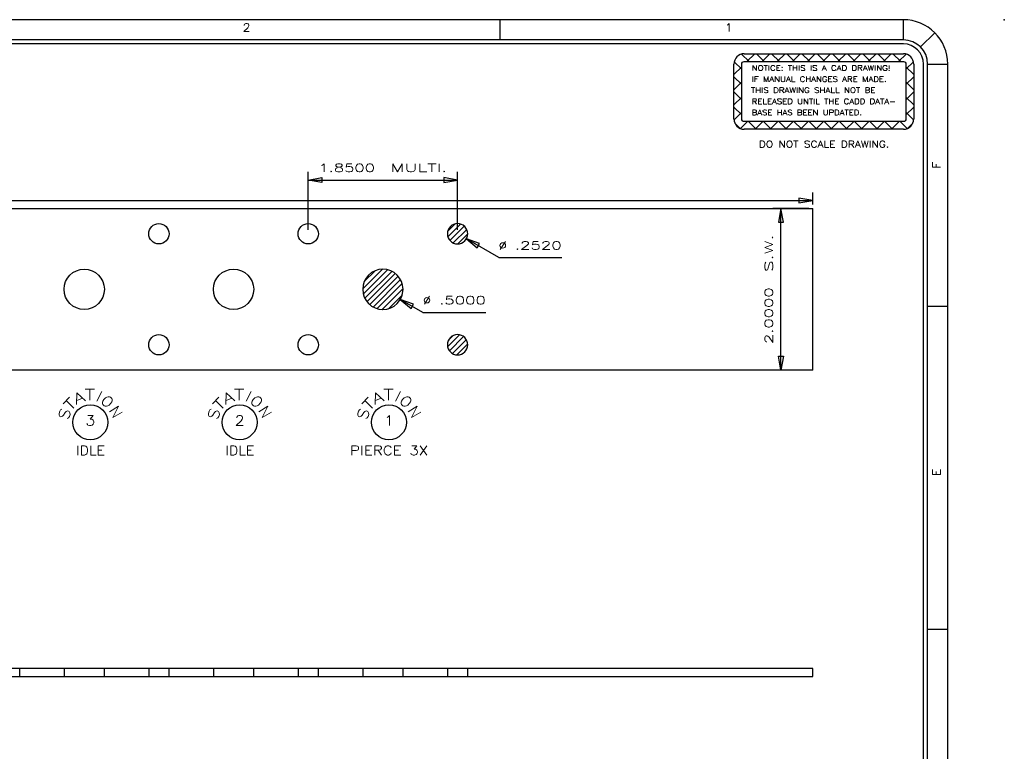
# Model space of a CAD drawing. Header units: inches. Extents: x 3 to 351, y 4 to 271.
# Tile 194 of 256: x 27 to 39, y 226 to 235. Entities that reach past the tile are written whole.
import ezdxf
from ezdxf.enums import TextEntityAlignment as Align

# ---------------------------------------------------------------- set-up
doc = ezdxf.new("R2010")
doc.units = ezdxf.units.IN
doc.header["$LTSCALE"] = 0.5
doc.header["$MEASUREMENT"] = 0
doc.linetypes.add('HIDDEN', pattern=[0.225, 0.15, -0.075])
for name, color, linetype in [('DST', 7, 'Continuous'), ('PLOTVIEW1', 7, 'Continuous'), ('STR_1', 7, 'Continuous')]:
    doc.layers.add(name, color=color, linetype=linetype)
doc.styles.add('VERO0-Simplex', font='simplex_.ttf')
doc.styles.add('VERO3-RomanS', font='romans__.ttf')
doc.styles.add('VERO4-Txt', font='txt_____.ttf')
doc.styles.add('VERO5-RomanD', font='romand__.ttf')

# ---------------------------------------------------------------- blocks, each defined once
blk = doc.blocks.new('ArrowheadClosed')
at = {"color": 0}
for p, q in [((0, 0), (-1, 0.176)), ((-1, 0.176), (-1, -0.176)), ((-1, -0.176), (0, 0))]:
    blk.add_line(p, q, dxfattribs=at)

msp = doc.modelspace()

# ---------------------------------------------------------------- linework, layer by layer
at = {"layer": 'DST', "color": 136, "linetype": 'Continuous'}
for p, q in [((32.588, 232.63), (32.681, 232.723)), ((32.591, 232.562), (32.749, 232.72)), ((32.616, 232.517), (32.794, 232.695)), ((32.657, 232.487), (32.825, 232.654)), ((32.716, 232.475), (32.836, 232.595)), ((31.537, 231.919), (31.777, 232.159)), ((31.543, 231.854), (31.842, 232.153)), ((31.559, 232.012), (31.685, 232.138)), ((31.561, 231.802), (31.895, 232.135)), ((31.588, 231.758), (31.939, 232.108)), ((31.622, 231.721), (31.975, 232.074)), ((31.664, 231.692), (32.005, 232.033)), ((31.713, 231.671), (32.026, 231.984)), ((31.773, 231.66), (32.037, 231.924)), ((31.852, 231.668), (32.029, 231.845)), ((32.587, 231.199), (32.737, 231.349)), ((32.596, 231.278), (32.658, 231.34)), ((32.61, 231.15), (32.786, 231.327)), ((32.647, 231.117), (32.819, 231.289)), ((32.701, 231.1), (32.836, 231.235))]:
    msp.add_line(p, q, dxfattribs=at)
at = {"layer": 'PLOTVIEW1', "color": 97, "linetype": 'Continuous'}
for p, q in [((38.234, 235.253), (4.234, 235.253)), ((33.234, 235.253), (33.234, 235.003)), ((38.234, 235.003), (38.234, 235.253)), ((38.446, 234.915), (38.623, 235.092)), ((38.234, 235.003), (4.234, 235.003)), ((38.234, 234.953), (4.234, 234.953)), ((38.484, 212.703), (38.484, 234.703)), ((38.534, 212.703), (38.534, 234.703)), ((38.534, 234.703), (38.784, 234.703)), ((38.784, 212.703), (38.784, 234.703)), ((38.534, 231.703), (38.784, 231.703)), ((38.534, 227.703), (38.784, 227.703))]:
    msp.add_line(p, q, dxfattribs=at)
at = {"layer": 'PLOTVIEW1', "color": 8, "linetype": 'Continuous'}
for p, q in [((36.322, 234.735), (36.23, 234.826)), ((36.263, 234.83), (38.234, 234.83)), ((36.296, 234.735), (36.392, 234.83)), ((36.51, 234.735), (36.414, 234.83)), ((36.484, 234.735), (36.58, 234.83)), ((36.698, 234.735), (36.602, 234.83)), ((36.672, 234.735), (36.768, 234.83)), ((36.886, 234.735), (36.79, 234.83)), ((36.86, 234.735), (36.955, 234.83)), ((37.074, 234.735), (36.978, 234.83)), ((37.048, 234.735), (37.143, 234.83)), ((37.261, 234.735), (37.166, 234.83)), ((37.236, 234.735), (37.331, 234.83)), ((37.449, 234.735), (37.354, 234.83)), ((37.423, 234.735), (37.519, 234.83)), ((37.637, 234.735), (37.542, 234.83)), ((37.611, 234.735), (37.707, 234.83)), ((37.825, 234.735), (37.73, 234.83)), ((37.799, 234.735), (37.895, 234.83)), ((38.013, 234.735), (37.917, 234.83)), ((37.987, 234.735), (38.083, 234.83)), ((38.201, 234.735), (38.105, 234.83)), ((38.175, 234.735), (38.267, 234.826)), ((36.135, 234.023), (36.135, 234.703)), ((36.231, 234.638), (36.138, 234.731)), ((38.266, 234.638), (38.359, 234.731)), ((38.362, 234.703), (38.362, 234.023)), ((36.135, 234.574), (36.231, 234.67)), ((38.362, 234.574), (38.266, 234.67)), ((36.231, 234.45), (36.135, 234.546)), ((36.135, 234.386), (36.231, 234.482)), ((38.266, 234.45), (38.362, 234.546)), ((38.362, 234.386), (38.266, 234.482)), ((36.231, 234.262), (36.135, 234.358)), ((38.266, 234.262), (38.362, 234.358)), ((36.135, 234.198), (36.231, 234.294)), ((38.362, 234.198), (38.266, 234.294)), ((36.231, 234.074), (36.135, 234.17)), ((36.136, 234.011), (36.231, 234.106)), ((38.266, 234.074), (38.362, 234.17)), ((38.361, 234.011), (38.266, 234.106)), ((36.211, 233.906), (36.146, 233.971)), ((36.217, 233.904), (36.304, 233.991)), ((36.41, 233.895), (36.314, 233.991)), ((36.396, 233.895), (36.492, 233.991)), ((36.598, 233.895), (36.502, 233.991)), ((36.584, 233.895), (36.68, 233.991)), ((36.786, 233.895), (36.69, 233.991)), ((36.772, 233.895), (36.867, 233.991)), ((36.974, 233.895), (36.878, 233.991)), ((36.96, 233.895), (37.055, 233.991)), ((37.162, 233.895), (37.066, 233.991)), ((37.148, 233.895), (37.243, 233.991)), ((37.349, 233.895), (37.254, 233.991)), ((37.336, 233.895), (37.431, 233.991)), ((37.537, 233.895), (37.442, 233.991)), ((37.523, 233.895), (37.619, 233.991)), ((37.725, 233.895), (37.63, 233.991)), ((37.711, 233.895), (37.807, 233.991)), ((37.913, 233.895), (37.817, 233.991)), ((37.899, 233.895), (37.995, 233.991)), ((38.101, 233.895), (38.005, 233.991)), ((38.087, 233.895), (38.183, 233.991)), ((38.28, 233.904), (38.193, 233.991)), ((38.286, 233.906), (38.351, 233.971)), ((38.234, 233.895), (36.263, 233.895))]:
    msp.add_line(p, q, dxfattribs=at)
at = {"layer": 'PLOTVIEW1', "color": 252, "linetype": 'Continuous'}
for centre in [(28.161, 230.266), (28.161, 230.266), (28.161, 230.266), (30.011, 230.266), (30.011, 230.266), (30.011, 230.266), (31.861, 230.266), (31.861, 230.266), (31.861, 230.266)]:
    msp.add_circle(centre, 0.217, dxfattribs=at)
at = {"layer": 'PLOTVIEW1', "color": 97, "linetype": 'Continuous'}
for radius in [0.55, 0.3, 0.25]:
    msp.add_arc((38.234, 234.703), radius, 0, 90, dxfattribs=at)
at = {"layer": 'PLOTVIEW1', "color": 8, "linetype": 'Continuous'}
for centre, start, end in [((36.263, 234.703), 90, 180), ((38.234, 234.703), 0, 90), ((36.263, 234.023), 180, 270), ((38.234, 234.023), 270, 0)]:
    msp.add_arc(centre, 0.128, start, end, dxfattribs=at)
at = {"layer": 'PLOTVIEW1', "color": 56, "linetype": 'Continuous'}
msp.add_point((39.484, 235.253), dxfattribs=at)
at = {"layer": 'STR_1', "color": 4, "linetype": 'Continuous'}
for p, q in [((36.231, 234.023), (36.231, 234.703)), ((36.263, 234.735), (38.234, 234.735)), ((38.266, 234.703), (38.266, 234.023)), ((38.234, 233.991), (36.263, 233.991))]:
    msp.add_line(p, q, dxfattribs=at)
at = {"layer": 'STR_1', "color": 56, "linetype": 'Continuous'}
for p, q in [((30.861, 232.651), (30.861, 233.367)), ((32.711, 232.651), (32.711, 233.367)), ((30.861, 233.267), (32.711, 233.267)), ((37.111, 232.963), (37.111, 233.113)), ((5.886, 233.013), (37.111, 233.013)), ((37.061, 232.913), (36.617, 232.913)), ((36.717, 230.913), (36.717, 232.913)), ((33.221, 232.306), (32.82, 232.538)), ((33.221, 232.306), (34.001, 232.306)), ((32.282, 231.627), (32.002, 231.788)), ((32.282, 231.627), (33.062, 231.627)), ((37.061, 230.913), (36.617, 230.913))]:
    msp.add_line(p, q, dxfattribs=at)
at = {"layer": 'STR_1', "color": 30, "linetype": 'Continuous'}
for p, q in [((7.736, 232.913), (37.111, 232.913)), ((37.111, 230.913), (37.111, 232.913)), ((37.111, 230.913), (7.736, 230.913)), ((37.111, 227.216), (7.736, 227.216)), ((37.111, 227.118), (37.111, 227.216)), ((7.736, 227.118), (37.111, 227.118))]:
    msp.add_line(p, q, dxfattribs=at)
at = {"layer": 'STR_1', "color": 254, "linetype": 'HIDDEN'}
for p, q in [((27.287, 227.118), (27.287, 227.216)), ((27.836, 227.216), (27.836, 227.118)), ((28.336, 227.118), (28.336, 227.216)), ((28.885, 227.216), (28.885, 227.118)), ((29.137, 227.118), (29.137, 227.216)), ((29.686, 227.216), (29.686, 227.118)), ((30.186, 227.118), (30.186, 227.216)), ((30.735, 227.216), (30.735, 227.118)), ((30.987, 227.118), (30.987, 227.216)), ((31.536, 227.216), (31.536, 227.118)), ((32.036, 227.118), (32.036, 227.216)), ((32.585, 227.216), (32.585, 227.118)), ((32.837, 227.118), (32.837, 227.216))]:
    msp.add_line(p, q, dxfattribs=at)
at = {"layer": 'STR_1', "color": 30, "linetype": 'Continuous'}
for centre, radius in [((29.011, 232.601), 0.126), ((30.861, 232.601), 0.126), ((28.086, 231.913), 0.25), ((29.936, 231.913), 0.25), ((29.011, 231.226), 0.126), ((30.861, 231.226), 0.126)]:
    msp.add_circle(centre, radius, dxfattribs=at)
at = {"layer": 'STR_1', "color": 30, "linetype": 'Continuous', "extrusion": (0, 0, -1)}
for centre, radius in [((-32.711, 232.601), 0.126), ((-31.786, 231.913), 0.25), ((-32.711, 231.226), 0.126)]:
    msp.add_circle(centre, radius, dxfattribs=at)
at = {"layer": 'STR_1', "color": 4, "linetype": 'Continuous', "extrusion": (0, 0, -1)}
for centre, start, end in [((-36.263, 234.703), 0, 90), ((-38.234, 234.703), 90, 180), ((-36.263, 234.023), 270, 0), ((-38.234, 234.023), 180, 270)]:
    msp.add_arc(centre, 0.0319, start, end, dxfattribs=at)

# ---------------------------------------------------------------- block references
at = {"layer": 'STR_1', "color": 56, "linetype": 'Continuous', "extrusion": (0, 0, -1), "xscale": 0.170138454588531, "yscale": 0.170138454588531, "zscale": 0.170138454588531}
msp.add_blockref('ArrowheadClosed', (-30.861, 233.267), dxfattribs=at)
at = {"layer": 'STR_1', "color": 56, "linetype": 'Continuous', "xscale": 0.170138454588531, "yscale": 0.170138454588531, "zscale": 0.170138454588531}
for p in [(32.711, 233.267), (37.111, 233.013)]:
    msp.add_blockref('ArrowheadClosed', p, dxfattribs=at)
for p, rotation in [((36.717, 232.913), 90), ((32.82, 232.538), 149.9999999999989), ((32.002, 231.788), 150.0000000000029)]:
    msp.add_blockref('ArrowheadClosed', p, dxfattribs=dict(at, rotation=rotation))
at = {"layer": 'STR_1', "color": 56, "linetype": 'Continuous', "extrusion": (0, 0, -1), "xscale": 0.170138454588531, "yscale": 0.170138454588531, "zscale": 0.170138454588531, "rotation": 270}
msp.add_blockref('ArrowheadClosed', (-36.717, 230.913), dxfattribs=at)

# ---------------------------------------------------------------- texts
at = {"layer": 'PLOTVIEW1', "color": 56, "linetype": 'Continuous'}
for s, height, style, width, p, p2 in [('2', 0.1, 'VERO5-RomanD', 1.000527, (30.05, 235.105), (30.144, 235.105)), ('1', 0.1, 'VERO5-RomanD', 1.000527, (36.022, 235.105), (36.116, 235.105)), ('T', 0.133, 'VERO4-Txt', 0.988372, (28.09, 230.541), (28.222, 230.541)), ('T', 0.133, 'VERO4-Txt', 0.988372, (28.09, 230.541), (28.222, 230.541)), ('T', 0.133, 'VERO4-Txt', 0.988372, (28.09, 230.541), (28.222, 230.541)), ('T', 0.133, 'VERO4-Txt', 0.988372, (29.94, 230.541), (30.072, 230.541)), ('T', 0.133, 'VERO4-Txt', 0.988372, (29.94, 230.541), (30.072, 230.541)), ('T', 0.133, 'VERO4-Txt', 0.988372, (29.94, 230.541), (30.072, 230.541)), ('T', 0.133, 'VERO4-Txt', 0.988372, (31.79, 230.541), (31.922, 230.541)), ('T', 0.133, 'VERO4-Txt', 0.988372, (31.79, 230.541), (31.922, 230.541)), ('T', 0.133, 'VERO4-Txt', 0.988372, (31.79, 230.541), (31.922, 230.541)), ('3', 0.125, 'VERO3-RomanS', 0.999747, (28.101, 230.225), (28.222, 230.225)), ('2', 0.125, 'VERO3-RomanS', 0.999747, (29.951, 230.225), (30.072, 230.225)), ('1', 0.125, 'VERO3-RomanS', 0.999747, (31.801, 230.225), (31.922, 230.225)), ('IDLE', 0.1157, 'VERO3-RomanS', 0.999739, (27.984, 229.859), (28.343, 229.859)), ('IDLE', 0.1157, 'VERO3-RomanS', 0.999739, (29.834, 229.859), (30.193, 229.859)), ('PIERCE 3X', 0.1157, 'VERO3-RomanS', 0.99956, (31.379, 229.859), (32.349, 229.859))]:
    msp.add_text(s, height=height, dxfattribs=dict(at, style=style, width=width)).set_placement(p, p2, align=Align.FIT)
at = {"layer": 'PLOTVIEW1', "color": 156, "linetype": 'Continuous', "style": 'VERO3-RomanS'}
for s, height, width, p, p2 in [('NOTICE: THIS IS A CAD DRAWING!', 0.06496, 0.999227, (36.355, 234.622), (38.075, 234.622)), ('IF MANUAL CHANGES ARE MADE.', 0.06573, 0.999271, (36.355, 234.484), (38.027, 234.484)), ('THIS DRAWING SHALL NOT BE', 0.06628, 0.999105, (36.345, 234.346), (37.888, 234.346)), ('RELEASED UNTIL THE CADD DATA-', 0.06594, 0.999228, (36.355, 234.208), (38.143, 234.208)), ('BASE HAS BEEN UPDATED.', 0.06467, 0.999383, (36.355, 234.071), (37.722, 234.071)), ('DO NOT SCALE DRAWING.', 0.08181, 0.999112, (36.445, 233.67), (38.057, 233.67))]:
    msp.add_text(s, height=height, dxfattribs=dict(at, width=width)).set_placement(p, p2, align=Align.FIT)
at = {"layer": 'PLOTVIEW1', "color": 56, "linetype": 'Continuous'}
for s, height, rotation, style, width, p, p2 in [('F', 0.1, 90, 'VERO5-RomanD', 1.000299, (38.694, 233.408), (38.694, 233.492)), ('T', 0.133, 45.3093, 'VERO4-Txt', 0.988372, (27.912, 230.394), (28.005, 230.488)), ('T', 0.133, 45.3093, 'VERO4-Txt', 0.988372, (27.912, 230.394), (28.005, 230.488)), ('T', 0.133, 45.3093, 'VERO4-Txt', 0.988372, (27.912, 230.394), (28.005, 230.488)), ('A', 0.133, 22.8038, 'VERO4-Txt', 0.988372, (27.985, 230.483), (28.107, 230.534)), ('A', 0.133, 22.8038, 'VERO4-Txt', 0.988372, (27.985, 230.483), (28.107, 230.534)), ('A', 0.133, 22.8038, 'VERO4-Txt', 0.988372, (27.985, 230.483), (28.107, 230.534)), ('I', 0.133, 333.4415, 'VERO4-Txt', 0.989155, (28.204, 230.548), (28.283, 230.509)), ('I', 0.133, 333.4415, 'VERO4-Txt', 0.989155, (28.204, 230.548), (28.283, 230.509)), ('I', 0.133, 333.4415, 'VERO4-Txt', 0.989155, (28.204, 230.548), (28.283, 230.509)), ('O', 0.133, 314.1432, 'VERO4-Txt', 0.988372, (28.279, 230.524), (28.371, 230.43)), ('O', 0.133, 314.1432, 'VERO4-Txt', 0.988372, (28.279, 230.524), (28.371, 230.43)), ('O', 0.133, 314.1432, 'VERO4-Txt', 0.988372, (28.279, 230.524), (28.371, 230.43)), ('T', 0.133, 45.3093, 'VERO4-Txt', 0.988372, (29.762, 230.394), (29.855, 230.488)), ('T', 0.133, 45.3093, 'VERO4-Txt', 0.988372, (29.762, 230.394), (29.855, 230.488)), ('T', 0.133, 45.3093, 'VERO4-Txt', 0.988372, (29.762, 230.394), (29.855, 230.488)), ('A', 0.133, 22.8038, 'VERO4-Txt', 0.988372, (29.835, 230.483), (29.957, 230.534)), ('A', 0.133, 22.8038, 'VERO4-Txt', 0.988372, (29.835, 230.483), (29.957, 230.534)), ('A', 0.133, 22.8038, 'VERO4-Txt', 0.988372, (29.835, 230.483), (29.957, 230.534)), ('I', 0.133, 333.4415, 'VERO4-Txt', 0.989155, (30.054, 230.548), (30.133, 230.509)), ('I', 0.133, 333.4415, 'VERO4-Txt', 0.989155, (30.054, 230.548), (30.133, 230.509)), ('I', 0.133, 333.4415, 'VERO4-Txt', 0.989155, (30.054, 230.548), (30.133, 230.509)), ('O', 0.133, 314.1432, 'VERO4-Txt', 0.988372, (30.129, 230.524), (30.221, 230.43)), ('O', 0.133, 314.1432, 'VERO4-Txt', 0.988372, (30.129, 230.524), (30.221, 230.43)), ('O', 0.133, 314.1432, 'VERO4-Txt', 0.988372, (30.129, 230.524), (30.221, 230.43)), ('T', 0.133, 45.3093, 'VERO4-Txt', 0.988372, (31.612, 230.394), (31.705, 230.488)), ('T', 0.133, 45.3093, 'VERO4-Txt', 0.988372, (31.612, 230.394), (31.705, 230.488)), ('T', 0.133, 45.3093, 'VERO4-Txt', 0.988372, (31.612, 230.394), (31.705, 230.488)), ('A', 0.133, 22.8038, 'VERO4-Txt', 0.988372, (31.685, 230.483), (31.807, 230.534)), ('A', 0.133, 22.8038, 'VERO4-Txt', 0.988372, (31.685, 230.483), (31.807, 230.534)), ('A', 0.133, 22.8038, 'VERO4-Txt', 0.988372, (31.685, 230.483), (31.807, 230.534)), ('I', 0.133, 333.4415, 'VERO4-Txt', 0.989155, (31.904, 230.548), (31.983, 230.509)), ('I', 0.133, 333.4415, 'VERO4-Txt', 0.989155, (31.904, 230.548), (31.983, 230.509)), ('I', 0.133, 333.4415, 'VERO4-Txt', 0.989155, (31.904, 230.548), (31.983, 230.509)), ('O', 0.133, 314.1432, 'VERO4-Txt', 0.988372, (31.979, 230.524), (32.071, 230.43)), ('O', 0.133, 314.1432, 'VERO4-Txt', 0.988372, (31.979, 230.524), (32.071, 230.43)), ('O', 0.133, 314.1432, 'VERO4-Txt', 0.988372, (31.979, 230.524), (32.071, 230.43)), ('S', 0.133, 73.0292, 'VERO4-Txt', 0.988372, (27.887, 230.287), (27.925, 230.414)), ('S', 0.133, 73.0292, 'VERO4-Txt', 0.988372, (27.887, 230.287), (27.925, 230.414)), ('S', 0.133, 73.0292, 'VERO4-Txt', 0.988372, (27.887, 230.287), (27.925, 230.414)), ('N', 0.133, 300.846, 'VERO4-Txt', 0.988372, (28.386, 230.417), (28.453, 230.304)), ('N', 0.133, 300.846, 'VERO4-Txt', 0.988372, (28.386, 230.417), (28.453, 230.304)), ('N', 0.133, 300.846, 'VERO4-Txt', 0.988372, (28.386, 230.417), (28.453, 230.304)), ('S', 0.133, 73.0292, 'VERO4-Txt', 0.988372, (29.737, 230.287), (29.775, 230.414)), ('S', 0.133, 73.0292, 'VERO4-Txt', 0.988372, (29.737, 230.287), (29.775, 230.414)), ('S', 0.133, 73.0292, 'VERO4-Txt', 0.988372, (29.737, 230.287), (29.775, 230.414)), ('N', 0.133, 300.846, 'VERO4-Txt', 0.988372, (30.236, 230.417), (30.303, 230.304)), ('N', 0.133, 300.846, 'VERO4-Txt', 0.988372, (30.236, 230.417), (30.303, 230.304)), ('N', 0.133, 300.846, 'VERO4-Txt', 0.988372, (30.236, 230.417), (30.303, 230.304)), ('S', 0.133, 73.0292, 'VERO4-Txt', 0.988372, (31.587, 230.287), (31.625, 230.414)), ('S', 0.133, 73.0292, 'VERO4-Txt', 0.988372, (31.587, 230.287), (31.625, 230.414)), ('S', 0.133, 73.0292, 'VERO4-Txt', 0.988372, (31.587, 230.287), (31.625, 230.414)), ('N', 0.133, 300.846, 'VERO4-Txt', 0.988372, (32.086, 230.417), (32.153, 230.304)), ('N', 0.133, 300.846, 'VERO4-Txt', 0.988372, (32.086, 230.417), (32.153, 230.304)), ('N', 0.133, 300.846, 'VERO4-Txt', 0.988372, (32.086, 230.417), (32.153, 230.304)), ('E', 0.1, 90, 'VERO5-RomanD', 1.001635, (38.694, 229.601), (38.694, 229.69))]:
    msp.add_text(s, height=height, rotation=rotation, dxfattribs=dict(at, style=style, width=width)).set_placement(p, p2, align=Align.FIT)
at = {"layer": 'STR_1', "color": 7, "linetype": 'Continuous', "style": 'VERO0-Simplex'}
for s, width, p, p2 in [('1.8500', 1.410379, (30.988, 233.367), (31.688, 233.367)), (' MULTI.', 1.496989, (31.763, 233.367), (32.583, 233.367)), ('%%c', 1.123247, (33.221, 232.406), (33.321, 232.406)), ('.2520', 1.376302, (33.421, 232.406), (34.001, 232.406)), ('%%c', 1.123247, (32.282, 231.727), (32.382, 231.727)), ('.5000', 1.376302, (32.482, 231.727), (33.062, 231.727))]:
    msp.add_text(s, height=0.1, dxfattribs=dict(at, width=width)).set_placement(p, p2, align=Align.FIT)
for s, width, p, p2 in [(' S.W.', 1.492661, (36.617, 232.011), (36.617, 232.591)), ('2.0000', 1.358929, (36.617, 231.236), (36.617, 231.936))]:
    msp.add_text(s, height=0.1, rotation=90, dxfattribs=dict(at, width=width)).set_placement(p, p2, align=Align.FIT)

doc.saveas('drawing.dxf')
